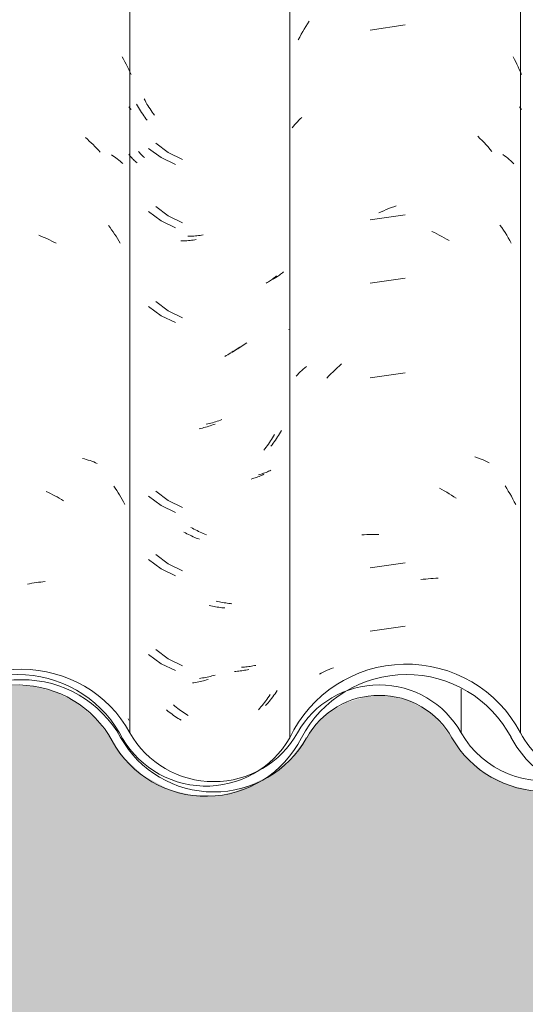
# Model space of a CAD drawing. Header units: metres. Extents: x 10.2 to 107.4, y -18.3 to 5.6.
# Tile 63 of 256: x 16.119 to 16.36, y 2.65 to 3.119. Entities that reach past the tile are written whole.
import ezdxf

# ---------------------------------------------------------------- set-up
doc = ezdxf.new("R2010")
doc.units = ezdxf.units.M
for name, color, linetype, lineweight in [('A-DETL-GENF', 7, 'Continuous', 5), ('A-GLAZ-CWMG', 7, 'Continuous', 5), ('A-WALL', 7, 'Continuous', 5)]:
    doc.layers.add(name, color=color, linetype=linetype, lineweight=lineweight)
pattern_1 = [(0, (32.697, 1.424), (0.4064, 0.10048), [0.01676, -0.28804, 0.01676, -0.28804, -1.626]), (0, (32.697, 1.424), (0.4064, 0.10048), [-0.6096, 0.01676, -0.59284, 0.01676, -0.28804, -0.7112]), (0, (32.697, 1.424), (0.4064, 0.10048), [-1.524, 0.01676, -0.18644, 0.01676, -0.49124]), (120.277, (32.85, 1.474), (-0.2911939, 0.2978186), [0.01663, -0.28565, 0.01663, -1.898]), (120.277, (32.85, 1.474), (-0.2911939, 0.2978186), [-0.3189, -0.28565, 0.01663, -0.58792, -1.008]), (120.277, (32.85, 1.474), (-0.2911939, 0.2978186), [-1.209, 0.01663, -0.28565, 0.01663, -0.68868]), (120.277, (32.85, 1.474), (-0.2911939, 0.2978186), [-1.528, -0.18489, 0.01663, -0.48717]), (239.723, (32.9, 1.675), (-0.11521126, -0.39830183), [0.01663, -0.28565, 0.01663, -1.898]), (239.723, (32.9, 1.675), (-0.11521126, -0.39830183), [-0.3189, -0.28565, 0.01663, -0.58792, -1.008]), (239.723, (32.9, 1.675), (-0.11521126, -0.39830183), [-1.209, 0.01663, -0.28565, 0.01663, -0.68868]), (239.723, (32.9, 1.675), (-0.11521126, -0.39830183), [-1.528, -0.18489, 0.01663, -0.48717])]

# ---------------------------------------------------------------- blocks, each defined once
blk = doc.blocks.new('FP_22-FACHADA 03')
at = {"layer": 'A-GLAZ-CWMG', "color": 9, "true_color": 0xc0c0c0}
for p, q in [((16.16827, 3.10142), (16.16891, 3.10024)), ((16.16891, 3.10024), (16.16954, 3.09905)), ((16.16954, 3.09905), (16.17016, 3.09785)), ((16.17016, 3.09785), (16.17075, 3.09664)), ((16.17075, 3.09664), (16.17133, 3.09542)), ((16.17133, 3.09542), (16.17189, 3.09419)), ((16.17189, 3.09419), (16.17244, 3.09294)), ((16.17138, 3.07764), (16.17192, 3.077)), ((16.17192, 3.077), (16.17244, 3.07636)), ((16.15077, 3.06293), (16.15168, 3.06212)), ((16.15168, 3.06212), (16.15257, 3.06129)), ((16.15257, 3.06129), (16.15346, 3.06045)), ((16.15346, 3.06045), (16.15433, 3.05959)), ((16.15433, 3.05959), (16.15519, 3.05871)), ((16.15519, 3.05871), (16.15604, 3.05782)), ((16.15604, 3.05782), (16.15688, 3.05692)), ((16.15688, 3.05692), (16.15771, 3.056)), ((16.16306, 3.05478), (16.16379, 3.05429)), ((16.16379, 3.05429), (16.1645, 3.05379)), ((16.1645, 3.05379), (16.1652, 3.05328)), ((16.1652, 3.05328), (16.16589, 3.05275)), ((16.16589, 3.05275), (16.16656, 3.05221)), ((16.16656, 3.05221), (16.16722, 3.05166)), ((16.16722, 3.05166), (16.16786, 3.0511)), ((16.16786, 3.0511), (16.16849, 3.05052)), ((16.12845, 3.01643), (16.1295, 3.01601)), ((16.16166, 3.02105), (16.16242, 3.02004)), ((16.16242, 3.02004), (16.16316, 3.01903)), ((16.16316, 3.01903), (16.16388, 3.018)), ((16.16388, 3.018), (16.1646, 3.01695)), ((16.1646, 3.01695), (16.1653, 3.0159)), ((16.1295, 3.01601), (16.13054, 3.01557)), ((16.13054, 3.01557), (16.13158, 3.01512)), ((16.13158, 3.01512), (16.13262, 3.01464)), ((16.13262, 3.01464), (16.13365, 3.01415)), ((16.13365, 3.01415), (16.13468, 3.01364)), ((16.13468, 3.01364), (16.13571, 3.01311)), ((16.13571, 3.01311), (16.13673, 3.01256)), ((16.1653, 3.0159), (16.16598, 3.01483)), ((16.16598, 3.01483), (16.16665, 3.01375)), ((16.16665, 3.01375), (16.1673, 3.01266)), ((16.14929, 2.91011), (16.15021, 2.90986)), ((16.15021, 2.90986), (16.15112, 2.90959)), ((16.15112, 2.90959), (16.15202, 2.90931)), ((16.15202, 2.90931), (16.15291, 2.90902)), ((16.15291, 2.90902), (16.15379, 2.90871)), ((16.15379, 2.90871), (16.15466, 2.90838)), ((16.15466, 2.90838), (16.15552, 2.90803)), ((16.15552, 2.90803), (16.15637, 2.90768)), ((16.16423, 2.89692), (16.16493, 2.89588)), ((16.16493, 2.89588), (16.16563, 2.89481)), ((16.16563, 2.89481), (16.1663, 2.89374)), ((16.13208, 2.89432), (16.13312, 2.89384)), ((16.13312, 2.89384), (16.13415, 2.89333)), ((16.13415, 2.89333), (16.13518, 2.89281)), ((16.13518, 2.89281), (16.1362, 2.89227)), ((16.1362, 2.89227), (16.13722, 2.89172)), ((16.13722, 2.89172), (16.13823, 2.89114)), ((16.13823, 2.89114), (16.13924, 2.89055)), ((16.13924, 2.89055), (16.14024, 2.88994)), ((16.1663, 2.89374), (16.16697, 2.89266)), ((16.16697, 2.89266), (16.16761, 2.89156)), ((16.16761, 2.89156), (16.16825, 2.89045)), ((16.16825, 2.89045), (16.16886, 2.88933)), ((16.16886, 2.88933), (16.16947, 2.8882)), ((16.12308, 2.85019), (16.12414, 2.8504)), ((16.12414, 2.8504), (16.12519, 2.8506)), ((16.12519, 2.8506), (16.12625, 2.85077)), ((16.12625, 2.85077), (16.1273, 2.85093)), ((16.1273, 2.85093), (16.12835, 2.85107)), ((16.12835, 2.85107), (16.1294, 2.85119)), ((16.1294, 2.85119), (16.13044, 2.85129)), ((16.13044, 2.85129), (16.13148, 2.85137))]:
    blk.add_line(p, q, dxfattribs=at)
blk = doc.blocks.new('FP_23-FACHADA 03')
at = {"layer": 'A-GLAZ-CWMG', "color": 9, "true_color": 0xc0c0c0}
for p, q in [((16.1791, 3.08055), (16.17865, 3.08136)), ((16.17955, 3.07974), (16.1791, 3.08055)), ((16.18002, 3.07894), (16.17955, 3.07974)), ((16.1805, 3.07815), (16.18002, 3.07894)), ((16.18099, 3.07737), (16.1805, 3.07815)), ((16.18149, 3.0766), (16.18099, 3.07737)), ((16.18199, 3.07584), (16.18149, 3.0766)), ((16.18251, 3.07508), (16.18199, 3.07584)), ((16.18304, 3.07434), (16.18251, 3.07508)), ((16.18358, 3.07361), (16.18304, 3.07434)), ((16.18422, 3.06025), (16.1902, 3.05576)), ((16.1764, 3.05581), (16.17604, 3.05624)), ((16.17678, 3.05538), (16.1764, 3.05581)), ((16.17717, 3.05497), (16.17678, 3.05538)), ((16.17757, 3.05456), (16.17717, 3.05497)), ((16.17799, 3.05416), (16.17757, 3.05456)), ((16.17841, 3.05376), (16.17799, 3.05416)), ((16.1902, 3.05576), (16.19691, 3.05243)), ((16.17885, 3.05338), (16.17841, 3.05376)), ((16.18422, 3.03011), (16.1902, 3.02562)), ((16.1902, 3.02562), (16.19691, 3.02228)), ((16.20608, 3.01643), (16.20534, 3.01633)), ((16.20683, 3.01655), (16.20608, 3.01643)), ((16.20021, 3.01598), (16.19949, 3.01598)), ((16.20093, 3.01599), (16.20021, 3.01598)), ((16.20166, 3.01601), (16.20093, 3.01599)), ((16.20239, 3.01605), (16.20166, 3.01601)), ((16.20312, 3.0161), (16.20239, 3.01605)), ((16.20386, 3.01616), (16.20312, 3.0161)), ((16.2046, 3.01624), (16.20386, 3.01616)), ((16.20534, 3.01633), (16.2046, 3.01624)), ((16.24371, 2.99779), (16.24323, 2.99743)), ((16.24418, 2.99816), (16.24371, 2.99779)), ((16.24463, 2.99853), (16.24418, 2.99816)), ((16.24508, 2.99892), (16.24463, 2.99853)), ((16.24069, 2.99577), (16.24016, 2.99546)), ((16.24122, 2.99608), (16.24069, 2.99577)), ((16.24174, 2.9964), (16.24122, 2.99608)), ((16.24225, 2.99674), (16.24174, 2.9964)), ((16.24275, 2.99708), (16.24225, 2.99674)), ((16.24323, 2.99743), (16.24275, 2.99708)), ((16.18422, 2.9849), (16.1902, 2.9804)), ((16.1902, 2.9804), (16.19691, 2.97707)), ((16.24766, 2.97144), (16.24759, 2.97135)), ((16.22755, 2.96511), (16.22685, 2.96462)), ((16.22111, 2.96113), (16.22038, 2.96075)), ((16.22185, 2.96152), (16.22111, 2.96113)), ((16.22257, 2.96192), (16.22185, 2.96152)), ((16.2233, 2.96234), (16.22257, 2.96192)), ((16.22402, 2.96277), (16.2233, 2.96234)), ((16.22473, 2.96321), (16.22402, 2.96277)), ((16.22544, 2.96367), (16.22473, 2.96321)), ((16.22615, 2.96414), (16.22544, 2.96367)), ((16.22685, 2.96462), (16.22615, 2.96414)), ((16.21199, 2.9273), (16.21124, 2.92709)), ((16.21274, 2.92752), (16.21199, 2.9273)), ((16.2135, 2.92776), (16.21274, 2.92752)), ((16.21425, 2.92801), (16.2135, 2.92776)), ((16.215, 2.92828), (16.21425, 2.92801)), ((16.21575, 2.92856), (16.215, 2.92828)), ((16.20899, 2.92653), (16.20824, 2.92638)), ((16.20974, 2.9267), (16.20899, 2.92653)), ((16.21049, 2.92689), (16.20974, 2.9267)), ((16.21124, 2.92709), (16.21049, 2.92689)), ((16.2437, 2.92264), (16.24322, 2.92185)), ((16.24417, 2.92344), (16.2437, 2.92264)), ((16.24068, 2.91804), (16.24015, 2.9173)), ((16.24121, 2.91878), (16.24068, 2.91804)), ((16.24173, 2.91954), (16.24121, 2.91878)), ((16.24224, 2.9203), (16.24173, 2.91954)), ((16.24274, 2.92107), (16.24224, 2.9203)), ((16.24322, 2.92185), (16.24274, 2.92107)), ((16.2396, 2.91658), (16.23904, 2.91586)), ((16.24015, 2.9173), (16.2396, 2.91658)), ((16.23797, 2.90395), (16.23739, 2.90369)), ((16.23855, 2.90421), (16.23797, 2.90395)), ((16.23911, 2.90449), (16.23855, 2.90421)), ((16.23372, 2.9024), (16.23308, 2.90222)), ((16.23435, 2.90259), (16.23372, 2.9024)), ((16.23498, 2.90279), (16.23435, 2.90259)), ((16.23559, 2.903), (16.23498, 2.90279)), ((16.2362, 2.90322), (16.23559, 2.903)), ((16.2368, 2.90345), (16.2362, 2.90322)), ((16.23739, 2.90369), (16.2368, 2.90345)), ((16.18422, 2.89447), (16.1902, 2.88998)), ((16.1902, 2.88998), (16.19691, 2.88664)), ((16.20167, 2.87681), (16.20095, 2.87722)), ((16.2024, 2.87642), (16.20167, 2.87681)), ((16.20314, 2.87604), (16.2024, 2.87642)), ((16.20387, 2.87567), (16.20314, 2.87604)), ((16.20461, 2.87532), (16.20387, 2.87567)), ((16.20535, 2.87498), (16.20461, 2.87532)), ((16.2061, 2.87465), (16.20535, 2.87498)), ((16.20684, 2.87434), (16.2061, 2.87465)), ((16.20759, 2.87404), (16.20684, 2.87434)), ((16.20834, 2.87375), (16.20759, 2.87404)), ((16.18422, 2.86432), (16.1902, 2.85983)), ((16.1902, 2.85983), (16.19691, 2.8565)), ((16.21377, 2.84195), (16.21302, 2.84213)), ((16.21453, 2.84177), (16.21377, 2.84195)), ((16.21528, 2.84161), (16.21453, 2.84177)), ((16.21602, 2.84147), (16.21528, 2.84161)), ((16.21677, 2.84134), (16.21602, 2.84147)), ((16.21752, 2.84122), (16.21677, 2.84134)), ((16.21826, 2.84111), (16.21752, 2.84122)), ((16.219, 2.84102), (16.21826, 2.84111)), ((16.21974, 2.84094), (16.219, 2.84102)), ((16.22048, 2.84087), (16.21974, 2.84094)), ((16.18422, 2.81911), (16.1902, 2.81462)), ((16.1902, 2.81462), (16.19691, 2.81128)), ((16.22571, 2.81065), (16.225, 2.81062)), ((16.22641, 2.8107), (16.22571, 2.81065)), ((16.22711, 2.81075), (16.22641, 2.8107)), ((16.22781, 2.81082), (16.22711, 2.81075)), ((16.2285, 2.8109), (16.22781, 2.81082)), ((16.22918, 2.811), (16.2285, 2.8109)), ((16.22986, 2.8111), (16.22918, 2.811)), ((16.23053, 2.81122), (16.22986, 2.8111)), ((16.2312, 2.81135), (16.23053, 2.81122)), ((16.23186, 2.81149), (16.2312, 2.81135)), ((16.20574, 2.80538), (16.20499, 2.80528)), ((16.20648, 2.80549), (16.20574, 2.80538)), ((16.20723, 2.80562), (16.20648, 2.80549)), ((16.20798, 2.80576), (16.20723, 2.80562)), ((16.20872, 2.80591), (16.20798, 2.80576)), ((16.20947, 2.80607), (16.20872, 2.80591)), ((16.21023, 2.80625), (16.20947, 2.80607)), ((16.21098, 2.80644), (16.21023, 2.80625)), ((16.21173, 2.80665), (16.21098, 2.80644)), ((16.21248, 2.80687), (16.21173, 2.80665)), ((16.23995, 2.79648), (16.2394, 2.79575)), ((16.2405, 2.79721), (16.23995, 2.79648)), ((16.24103, 2.79795), (16.2405, 2.79721)), ((16.24155, 2.7987), (16.24103, 2.79795)), ((16.24206, 2.79946), (16.24155, 2.7987)), ((16.19333, 2.79206), (16.19266, 2.79262)), ((16.194, 2.79151), (16.19333, 2.79206)), ((16.19468, 2.79098), (16.194, 2.79151)), ((16.23711, 2.79297), (16.23651, 2.7923)), ((16.23769, 2.79365), (16.23711, 2.79297)), ((16.23827, 2.79434), (16.23769, 2.79365)), ((16.23884, 2.79504), (16.23827, 2.79434)), ((16.2394, 2.79575), (16.23884, 2.79504)), ((16.19536, 2.79046), (16.19468, 2.79098)), ((16.19606, 2.78995), (16.19536, 2.79046)), ((16.19675, 2.78945), (16.19606, 2.78995)), ((16.19745, 2.78897), (16.19675, 2.78945)), ((16.19816, 2.7885), (16.19745, 2.78897)), ((16.19887, 2.78804), (16.19816, 2.7885)), ((16.19959, 2.7876), (16.19887, 2.78804))]:
    blk.add_line(p, q, dxfattribs=at)
blk = doc.blocks.new('Rectangular Mullion - Telha Fibrocimento - Ondulada-1908998-FACHADA 03')
at = {"layer": 'A-GLAZ-CWMG', "true_color": 0xc0c0c0}
h = blk.add_hatch(dxfattribs=at)
h.set_pattern_fill('FP_2', color=9, style=0, pattern_type=2)
h.set_pattern_definition(pattern_1)
h.paths.add_polyline_path([(15.64976, 2.7494), (15.66207, 2.74958), (15.67397, 2.75269), (15.68477, 2.75853), (15.69508, 2.76865), (15.70825, 2.78808), (15.71839, 2.79709), (15.73041, 2.80342), (15.74362, 2.8067), (15.75741, 2.8067), (15.77153, 2.80298), (15.78253, 2.79727), (15.79272, 2.78833), (15.80729, 2.76733), (15.81821, 2.75838), (15.82883, 2.75331), (15.83938, 2.75085), (15.85094, 2.75081), (15.86272, 2.75364), (15.87427, 2.75986), (15.8832, 2.76797), (15.89693, 2.78734), (15.90836, 2.79661), (15.91986, 2.80202), (15.93145, 2.80461), (15.94516, 2.80421), (15.95806, 2.80055), (15.96742, 2.79576), (15.97714, 2.78739), (15.99218, 2.7667), (16.00147, 2.75901), (16.01292, 2.7536), (16.02344, 2.75119), (16.0349, 2.75118), (16.04714, 2.75427), (16.05826, 2.76031), (16.06107, 2.76336), (16.05396, 2.7586), (16.04305, 2.75427), (16.04234, 2.75676), (16.03819, 2.75365), (16.02991, 2.75262), (16.0156, 2.75476), (16.01201, 2.75617), (16.01292, 2.75866), (16.01221, 2.75902), (16.00637, 2.76203), (16.00448, 2.75922), (15.99272, 2.7684), (15.98528, 2.77738), (15.98893, 2.77941), (15.98078, 2.79078), (15.96944, 2.80026), (15.95598, 2.80668), (15.94346, 2.80955), (15.92978, 2.8095), (15.9161, 2.80614), (15.90361, 2.79967), (15.8926, 2.78985), (15.87871, 2.77022), (15.87051, 2.76315), (15.86048, 2.75814), (15.85026, 2.75571), (15.83938, 2.75576), (15.82705, 2.7593), (15.81921, 2.7634), (15.81082, 2.77093), (15.79635, 2.79173), (15.78499, 2.8016), (15.77047, 2.80866), (15.75679, 2.81176), (15.74168, 2.81143), (15.72711, 2.80743), (15.71397, 2.80003), (15.70207, 2.78808), (15.69383, 2.77531), (15.68851, 2.7682), (15.68002, 2.76122), (15.67009, 2.75644), (15.65929, 2.75416), (15.64825, 2.75449), (15.63717, 2.75766), (15.62799, 2.76277), (15.61994, 2.77025), (15.61393, 2.77941), (15.60349, 2.79202), (15.5934, 2.79966), (15.57988, 2.80519), (15.56538, 2.80707), (15.55088, 2.80519), (15.53737, 2.79966), (15.52576, 2.79087), (15.50932, 2.77031), (15.49973, 2.76336), (15.4887, 2.75901), (15.47691, 2.75752), (15.46396, 2.75946), (15.45409, 2.76336), (15.4445, 2.77031), (15.42845, 2.78966), (15.41546, 2.79827), (15.40506, 2.80228), (15.39173, 2.80384), (15.37842, 2.80202), (15.36601, 2.79695), (15.3553, 2.78894), (15.3396, 2.76944), (15.33016, 2.76249), (15.31924, 2.75814), (15.30757, 2.75665), (15.30757, 2.75171), (15.32078, 2.75343), (15.3331, 2.75847), (15.34368, 2.76648), (15.35948, 2.7861), (15.36922, 2.79309), (15.38041, 2.79745), (15.39235, 2.79892), (15.40506, 2.7971), (15.41546, 2.79299), (15.42517, 2.78596), (15.44113, 2.7667), (15.45178, 2.75901), (15.46512, 2.75408), (15.47701, 2.75261), (15.49005, 2.75427), (15.50226, 2.75912), (15.51284, 2.76684), (15.52835, 2.78645), (15.53761, 2.79404), (15.55012, 2.79966), (15.56015, 2.80188), (15.57218, 2.8017), (15.58383, 2.79874), (15.59446, 2.79318), (15.60349, 2.78531), (15.6175, 2.76563), (15.628, 2.75706), (15.63777, 2.75214), (15.64896, 2.74958)])
h.paths.add_polyline_path([(16.11838, 2.80707), (16.11557, 2.80429), (16.12188, 2.80431), (16.12077, 2.80519)])
h.paths.add_polyline_path([(16.2139, 2.75151), (16.21164, 2.75416), (16.21229, 2.75416), (16.22437, 2.75706), (16.22772, 2.75892), (16.21724, 2.75642), (16.20576, 2.75659), (16.19413, 2.75986), (16.18638, 2.76379), (16.17821, 2.77075), (16.16383, 2.79064), (16.15328, 2.79967), (16.13908, 2.8064), (16.12669, 2.80921), (16.11338, 2.80919), (16.09839, 2.80519), (16.08744, 2.79958), (16.07692, 2.79053), (16.06779, 2.77693), (16.06983, 2.77875), (16.07325, 2.77693), (16.07473, 2.7824), (16.06983, 2.77941), (16.07895, 2.79053), (16.08081, 2.78737), (16.09024, 2.79549), (16.0884, 2.79817), (16.09037, 2.79958), (16.09061, 2.79568), (16.10156, 2.80129), (16.1006, 2.80384), (16.10496, 2.80533), (16.11959, 2.80691), (16.1269, 2.80596), (16.12709, 2.80421), (16.14088, 2.80045), (16.15042, 2.79561), (16.15762, 2.78947), (16.15819, 2.79064), (16.16689, 2.77936), (16.16632, 2.77874), (16.16749, 2.77712), (16.16843, 2.77712), (16.17445, 2.7675), (16.18516, 2.75891), (16.19598, 2.75388), (16.20646, 2.75152), (16.21229, 2.75151)])
h.paths.add_polyline_path([(16.36362, 2.75178), (16.37569, 2.75182), (16.38183, 2.75331), (16.38005, 2.75375), (16.3743, 2.75676), (16.36285, 2.75706), (16.35418, 2.75901), (16.34443, 2.7638), (16.33609, 2.77073), (16.32351, 2.78786), (16.31555, 2.79465), (16.30619, 2.7994), (16.29539, 2.80184), (16.28341, 2.80135), (16.27523, 2.79911), (16.27139, 2.79709), (16.2611, 2.78786), (16.25361, 2.77693), (16.24997, 2.77693), (16.24548, 2.77075), (16.24225, 2.768), (16.24662, 2.76659), (16.23731, 2.76379), (16.23963, 2.76023), (16.23862, 2.75892), (16.24189, 2.76122), (16.24973, 2.7682), (16.26154, 2.78446), (16.26861, 2.79052), (16.27693, 2.79475), (16.28669, 2.79693), (16.29597, 2.79679), (16.30619, 2.79388), (16.3128, 2.79052), (16.31988, 2.78446), (16.33236, 2.76744), (16.34143, 2.75983), (16.35418, 2.75401)])
h.paths.add_polyline_path([(16.38005, 2.75375), (16.38602, 2.75473), (16.38083, 2.75576)])
h.paths.add_polyline_path([(16.38709, 2.75451), (16.3977, 2.75983), (16.40678, 2.76744), (16.41357, 2.77718), (16.41014, 2.78059), (16.40326, 2.77111), (16.39584, 2.76456), (16.38623, 2.75948), (16.38187, 2.75836), (16.38672, 2.75665), (16.38687, 2.75576)])
h.paths.add_polyline_path([(16.03441, 2.75501), (16.03799, 2.75698), (16.03427, 2.75609)])
h.paths.add_polyline_path([(16.06584, 2.76684), (16.06584, 2.76765), (16.06462, 2.76804)])
h.paths.add_polyline_path([(16.17445, 2.7675), (16.17445, 2.76885), (16.17521, 2.76815)])
at = {"layer": 'A-GLAZ-CWMG'}
for p, q in [((16.17193, 2.77941), (16.17193, 4.13466)), ((16.32964, 2.77941), (16.32964, 2.80033))]:
    blk.add_line(p, q, dxfattribs=at)
for centre, major_axis, start_param, end_param in [((16.12042, 2.75157), (0.05869, 0), 0.500225, 2.643944), ((16.12042, 2.75157), (0.05369, 0), 0.502013, 2.643685), ((16.29071, 2.75818), (0.04446, 0), 0.503915, 2.637678), ((16.29071, 2.75818), (0.03946, 0), 0.501216, 2.640377), ((16.21185, 2.8012), (0.0456, 0), 3.645908, 5.77887), ((16.36957, 2.80174), (0.04586, 0), 3.656214, 4.984891), ((16.21185, 2.8012), (0.0506, 0), 3.643606, 5.776805), ((16.36957, 2.80174), (0.05086, 0), 3.657256, 5.767522)]:
    blk.add_ellipse(centre, major_axis=major_axis, ratio=0.988936, start_param=start_param, end_param=end_param, dxfattribs=at)
for name in ['FP_22-FACHADA 03', 'FP_23-FACHADA 03']:
    blk.add_blockref(name, (0, 0), dxfattribs=at)
blk = doc.blocks.new('FP_30-FACHADA 03')
at = {"layer": 'A-GLAZ-CWMG', "color": 9, "true_color": 0xc0c0c0}
for p, q in [((16.17555, 3.07803), (16.1751, 3.07884)), ((16.17602, 3.07723), (16.17555, 3.07803)), ((16.17649, 3.07644), (16.17602, 3.07723)), ((16.17698, 3.07566), (16.17649, 3.07644)), ((16.17748, 3.07489), (16.17698, 3.07566)), ((16.17798, 3.07412), (16.17748, 3.07489)), ((16.1785, 3.07337), (16.17798, 3.07412)), ((16.17903, 3.07262), (16.1785, 3.07337)), ((16.17956, 3.07188), (16.17903, 3.07262)), ((16.18011, 3.07116), (16.17956, 3.07188)), ((16.17167, 3.05457), (16.17133, 3.05502)), ((16.17203, 3.05413), (16.17167, 3.05457)), ((16.1724, 3.0537), (16.17203, 3.05413)), ((16.18076, 3.05781), (16.1868, 3.0534)), ((16.17278, 3.05327), (16.1724, 3.0537)), ((16.17317, 3.05285), (16.17278, 3.05327)), ((16.17357, 3.05244), (16.17317, 3.05285)), ((16.17398, 3.05203), (16.17357, 3.05244)), ((16.17441, 3.05163), (16.17398, 3.05203)), ((16.17485, 3.05124), (16.17441, 3.05163)), ((16.1753, 3.05086), (16.17485, 3.05124)), ((16.1868, 3.0534), (16.19356, 3.05014)), ((16.18076, 3.02767), (16.1868, 3.02325)), ((16.1868, 3.02325), (16.19356, 3.02)), ((16.19688, 3.01373), (16.19615, 3.01372)), ((16.1976, 3.01375), (16.19688, 3.01373)), ((16.19833, 3.01378), (16.1976, 3.01375)), ((16.19906, 3.01382), (16.19833, 3.01378)), ((16.1998, 3.01388), (16.19906, 3.01382)), ((16.20054, 3.01395), (16.1998, 3.01388)), ((16.20128, 3.01404), (16.20054, 3.01395)), ((16.20202, 3.01413), (16.20128, 3.01404)), ((16.20277, 3.01424), (16.20202, 3.01413)), ((16.20351, 3.01437), (16.20277, 3.01424)), ((16.23733, 2.99385), (16.2368, 2.99354)), ((16.23786, 2.99417), (16.23733, 2.99385)), ((16.23837, 2.99449), (16.23786, 2.99417)), ((16.23888, 2.99483), (16.23837, 2.99449)), ((16.23938, 2.99517), (16.23888, 2.99483)), ((16.23986, 2.99553), (16.23938, 2.99517)), ((16.24034, 2.99589), (16.23986, 2.99553)), ((16.2408, 2.99626), (16.24034, 2.99589)), ((16.24125, 2.99664), (16.2408, 2.99626)), ((16.2417, 2.99702), (16.24125, 2.99664)), ((16.18076, 2.98245), (16.1868, 2.97804)), ((16.1868, 2.97804), (16.19356, 2.97478)), ((16.21998, 2.96031), (16.21926, 2.95988)), ((16.2207, 2.96074), (16.21998, 2.96031)), ((16.22142, 2.96119), (16.2207, 2.96074)), ((16.22213, 2.96165), (16.22142, 2.96119)), ((16.22283, 2.96213), (16.22213, 2.96165)), ((16.22353, 2.96261), (16.22283, 2.96213)), ((16.22423, 2.96311), (16.22353, 2.96261)), ((16.2178, 2.95908), (16.21707, 2.9587)), ((16.21853, 2.95947), (16.2178, 2.95908)), ((16.21926, 2.95988), (16.21853, 2.95947)), ((16.20568, 2.92438), (16.20493, 2.92421)), ((16.20643, 2.92455), (16.20568, 2.92438)), ((16.20718, 2.92475), (16.20643, 2.92455)), ((16.20793, 2.92495), (16.20718, 2.92475)), ((16.20868, 2.92517), (16.20793, 2.92495)), ((16.20944, 2.9254), (16.20868, 2.92517)), ((16.21019, 2.92565), (16.20944, 2.9254)), ((16.21094, 2.9259), (16.21019, 2.92565)), ((16.21169, 2.92618), (16.21094, 2.9259)), ((16.21244, 2.92646), (16.21169, 2.92618)), ((16.23887, 2.91839), (16.23836, 2.91762)), ((16.23937, 2.91916), (16.23887, 2.91839)), ((16.23985, 2.91995), (16.23937, 2.91916)), ((16.24033, 2.92074), (16.23985, 2.91995)), ((16.24079, 2.92154), (16.24033, 2.92074)), ((16.23624, 2.91465), (16.23568, 2.91394)), ((16.23678, 2.91538), (16.23624, 2.91465)), ((16.23732, 2.91612), (16.23678, 2.91538)), ((16.23785, 2.91687), (16.23732, 2.91612)), ((16.23836, 2.91762), (16.23785, 2.91687)), ((16.23038, 2.90044), (16.22974, 2.90026)), ((16.23101, 2.90063), (16.23038, 2.90044)), ((16.23163, 2.90084), (16.23101, 2.90063)), ((16.23225, 2.90105), (16.23163, 2.90084)), ((16.23285, 2.90128), (16.23225, 2.90105)), ((16.23345, 2.90151), (16.23285, 2.90128)), ((16.23404, 2.90176), (16.23345, 2.90151)), ((16.23462, 2.90202), (16.23404, 2.90176)), ((16.23519, 2.90228), (16.23462, 2.90202)), ((16.23576, 2.90256), (16.23519, 2.90228)), ((16.18076, 2.89202), (16.1868, 2.88761)), ((16.1868, 2.88761), (16.19356, 2.88436)), ((16.19834, 2.87458), (16.19762, 2.87498)), ((16.19908, 2.8742), (16.19834, 2.87458)), ((16.19981, 2.87382), (16.19908, 2.8742)), ((16.20055, 2.87346), (16.19981, 2.87382)), ((16.20129, 2.87312), (16.20055, 2.87346)), ((16.20203, 2.87279), (16.20129, 2.87312)), ((16.20278, 2.87247), (16.20203, 2.87279)), ((16.20353, 2.87216), (16.20278, 2.87247)), ((16.20428, 2.87187), (16.20353, 2.87216)), ((16.20502, 2.87159), (16.20428, 2.87187)), ((16.18076, 2.86188), (16.1868, 2.85747)), ((16.1868, 2.85747), (16.19356, 2.85421)), ((16.21047, 2.83984), (16.20972, 2.84002)), ((16.21122, 2.83967), (16.21047, 2.83984)), ((16.21197, 2.83952), (16.21122, 2.83967)), ((16.21272, 2.83938), (16.21197, 2.83952)), ((16.21346, 2.83925), (16.21272, 2.83938)), ((16.21421, 2.83914), (16.21346, 2.83925)), ((16.21495, 2.83904), (16.21421, 2.83914)), ((16.21569, 2.83895), (16.21495, 2.83904)), ((16.21643, 2.83888), (16.21569, 2.83895)), ((16.21717, 2.83882), (16.21643, 2.83888)), ((16.18076, 2.81667), (16.1868, 2.81225)), ((16.1868, 2.81225), (16.19356, 2.809)), ((16.22239, 2.80864), (16.22168, 2.80861)), ((16.22309, 2.80869), (16.22239, 2.80864)), ((16.22379, 2.80875), (16.22309, 2.80869)), ((16.22448, 2.80882), (16.22379, 2.80875)), ((16.22517, 2.80891), (16.22448, 2.80882)), ((16.22585, 2.80901), (16.22517, 2.80891)), ((16.22653, 2.80912), (16.22585, 2.80901)), ((16.2272, 2.80924), (16.22653, 2.80912)), ((16.22786, 2.80938), (16.2272, 2.80924)), ((16.22852, 2.80952), (16.22786, 2.80938)), ((16.20242, 2.80319), (16.20168, 2.80309)), ((16.20317, 2.80331), (16.20242, 2.80319)), ((16.20391, 2.80344), (16.20317, 2.80331)), ((16.20466, 2.80359), (16.20391, 2.80344)), ((16.20541, 2.80375), (16.20466, 2.80359)), ((16.20616, 2.80392), (16.20541, 2.80375)), ((16.20692, 2.80411), (16.20616, 2.80392)), ((16.20767, 2.80431), (16.20692, 2.80411)), ((16.20842, 2.80452), (16.20767, 2.80431)), ((16.20917, 2.80475), (16.20842, 2.80452)), ((16.23766, 2.79603), (16.23713, 2.79529)), ((16.23818, 2.79679), (16.23766, 2.79603)), ((16.23869, 2.79755), (16.23818, 2.79679)), ((16.23434, 2.79172), (16.23376, 2.79103)), ((16.23492, 2.79241), (16.23434, 2.79172)), ((16.23549, 2.79312), (16.23492, 2.79241)), ((16.23605, 2.79383), (16.23549, 2.79312)), ((16.23659, 2.79455), (16.23605, 2.79383)), ((16.23713, 2.79529), (16.23659, 2.79455)), ((16.18996, 2.78973), (16.18928, 2.79028)), ((16.19063, 2.78919), (16.18996, 2.78973)), ((16.19132, 2.78867), (16.19063, 2.78919)), ((16.19201, 2.78816), (16.19132, 2.78867)), ((16.1927, 2.78766), (16.19201, 2.78816)), ((16.1934, 2.78717), (16.1927, 2.78766)), ((16.19411, 2.78669), (16.1934, 2.78717)), ((16.19482, 2.78623), (16.19411, 2.78669)), ((16.23376, 2.79103), (16.23316, 2.79036)), ((16.17137, 2.7854), (16.17115, 2.786)), ((16.19553, 2.78578), (16.19482, 2.78623)), ((16.19625, 2.78534), (16.19553, 2.78578))]:
    blk.add_line(p, q, dxfattribs=at)
blk = doc.blocks.new('FP_31-FACHADA 03')
at = {"layer": 'A-GLAZ-CWMG', "color": 9, "true_color": 0xc0c0c0}
for p, q in [((16.25494, 3.11467), (16.2557, 3.11591)), ((16.2557, 3.11591), (16.25647, 3.11714)), ((16.25647, 3.11714), (16.25726, 3.11835)), ((16.30309, 3.1166), (16.28639, 3.11418)), ((16.25212, 3.10956), (16.25279, 3.11086)), ((16.25279, 3.11086), (16.25349, 3.11215)), ((16.25349, 3.11215), (16.25421, 3.11342)), ((16.25421, 3.11342), (16.25494, 3.11467)), ((16.35451, 3.10138), (16.35512, 3.10021)), ((16.35512, 3.10021), (16.35571, 3.09903)), ((16.35571, 3.09903), (16.35629, 3.09784)), ((16.35629, 3.09784), (16.35685, 3.09663)), ((16.35685, 3.09663), (16.35739, 3.09542)), ((16.35739, 3.09542), (16.35792, 3.0942)), ((16.35792, 3.0942), (16.35843, 3.09297)), ((16.35749, 3.07752), (16.35797, 3.07692)), ((16.35797, 3.07692), (16.35843, 3.07631)), ((16.24921, 3.06763), (16.24979, 3.06837)), ((16.24979, 3.06837), (16.2504, 3.0691)), ((16.2504, 3.0691), (16.25102, 3.06981)), ((16.25102, 3.06981), (16.25167, 3.07052)), ((16.25167, 3.07052), (16.25233, 3.07121)), ((16.25233, 3.07121), (16.25302, 3.07189)), ((16.25302, 3.07189), (16.25372, 3.07255)), ((16.33763, 3.06355), (16.33863, 3.06257)), ((16.33863, 3.06257), (16.33962, 3.06157)), ((16.33962, 3.06157), (16.3406, 3.06056)), ((16.3406, 3.06056), (16.34156, 3.05953)), ((16.34156, 3.05953), (16.3425, 3.05847)), ((16.3425, 3.05847), (16.34343, 3.0574)), ((16.34343, 3.0574), (16.34435, 3.05632)), ((16.34951, 3.05491), (16.35031, 3.05432)), ((16.35031, 3.05432), (16.35109, 3.05372)), ((16.35109, 3.05372), (16.35185, 3.0531)), ((16.35185, 3.0531), (16.3526, 3.05247)), ((16.3526, 3.05247), (16.35332, 3.05182)), ((16.35332, 3.05182), (16.35403, 3.05116)), ((16.35403, 3.05116), (16.35472, 3.05048)), ((16.30309, 3.02617), (16.28639, 3.02376)), ((16.29043, 3.02704), (16.29162, 3.02759)), ((16.29162, 3.02759), (16.29281, 3.02812)), ((16.29281, 3.02812), (16.294, 3.02862)), ((16.294, 3.02862), (16.29519, 3.02911)), ((16.29519, 3.02911), (16.29639, 3.02956)), ((16.29639, 3.02956), (16.29759, 3.03)), ((16.29759, 3.03), (16.2988, 3.03041)), ((16.34816, 3.02122), (16.34899, 3.02004)), ((16.31576, 3.01823), (16.31694, 3.01768)), ((16.31694, 3.01768), (16.31812, 3.0171)), ((16.31812, 3.0171), (16.31929, 3.0165)), ((16.31929, 3.0165), (16.32046, 3.01588)), ((16.34899, 3.02004), (16.3498, 3.01885)), ((16.3498, 3.01885), (16.3506, 3.01764)), ((16.3506, 3.01764), (16.35137, 3.01641)), ((16.35137, 3.01641), (16.35213, 3.01517)), ((16.32046, 3.01588), (16.32162, 3.01523)), ((16.32162, 3.01523), (16.32277, 3.01456)), ((16.32277, 3.01456), (16.32392, 3.01387)), ((16.35213, 3.01517), (16.35287, 3.01392)), ((16.35287, 3.01392), (16.35358, 3.01265)), ((16.30309, 2.99603), (16.28639, 2.99361)), ((16.25236, 2.95067), (16.25305, 2.95135)), ((16.25305, 2.95135), (16.25375, 2.95201)), ((16.25375, 2.95201), (16.25447, 2.95266)), ((16.25447, 2.95266), (16.25522, 2.9533)), ((16.25522, 2.9533), (16.25598, 2.95392)), ((16.26768, 2.95039), (16.26867, 2.95138)), ((16.26867, 2.95138), (16.26967, 2.95236)), ((16.26967, 2.95236), (16.27069, 2.95331)), ((16.27069, 2.95331), (16.27172, 2.95425)), ((16.27172, 2.95425), (16.27276, 2.95516)), ((16.30309, 2.95081), (16.28639, 2.9484)), ((16.25105, 2.94927), (16.2517, 2.94998)), ((16.2517, 2.94998), (16.25236, 2.95067)), ((16.26574, 2.94835), (16.2667, 2.94938)), ((16.2667, 2.94938), (16.26768, 2.95039)), ((16.33619, 2.91079), (16.33721, 2.91045)), ((16.33721, 2.91045), (16.33822, 2.9101)), ((16.33822, 2.9101), (16.33921, 2.90973)), ((16.33921, 2.90973), (16.34019, 2.90934)), ((16.34019, 2.90934), (16.34116, 2.90893)), ((16.34116, 2.90893), (16.34211, 2.9085)), ((16.34211, 2.9085), (16.34305, 2.90805)), ((16.31935, 2.8959), (16.32051, 2.89528)), ((16.32051, 2.89528), (16.32167, 2.89463)), ((16.32167, 2.89463), (16.32282, 2.89396)), ((16.35063, 2.89701), (16.35141, 2.89579)), ((16.35141, 2.89579), (16.35216, 2.89455)), ((16.35216, 2.89455), (16.3529, 2.89329)), ((16.32282, 2.89396), (16.32397, 2.89327)), ((16.32397, 2.89327), (16.32511, 2.89256)), ((16.32511, 2.89256), (16.32624, 2.89182)), ((16.32624, 2.89182), (16.32736, 2.89107)), ((16.3529, 2.89329), (16.35362, 2.89202)), ((16.35362, 2.89202), (16.35432, 2.89074)), ((16.35432, 2.89074), (16.355, 2.88944)), ((16.355, 2.88944), (16.35566, 2.88813)), ((16.28242, 2.87363), (16.28356, 2.87372)), ((16.28356, 2.87372), (16.28471, 2.87379)), ((16.28471, 2.87379), (16.28586, 2.87384)), ((16.28586, 2.87384), (16.28702, 2.87386)), ((16.28702, 2.87386), (16.28819, 2.87386)), ((16.28819, 2.87386), (16.28936, 2.87384)), ((16.28936, 2.87384), (16.29054, 2.8738)), ((16.30309, 2.86039), (16.28639, 2.85797)), ((16.31044, 2.85233), (16.31164, 2.85249)), ((16.31164, 2.85249), (16.31283, 2.85263)), ((16.31283, 2.85263), (16.31403, 2.85275)), ((16.31403, 2.85275), (16.31522, 2.85285)), ((16.31522, 2.85285), (16.3164, 2.85292)), ((16.3164, 2.85292), (16.31758, 2.85297)), ((16.31758, 2.85297), (16.31876, 2.85299)), ((16.30309, 2.83024), (16.28639, 2.82783)), ((16.26684, 2.80957), (16.26782, 2.80997)), ((16.26782, 2.80997), (16.26881, 2.81034)), ((16.26216, 2.80732), (16.26307, 2.80781)), ((16.26307, 2.80781), (16.26399, 2.80828)), ((16.26399, 2.80828), (16.26492, 2.80873)), ((16.26492, 2.80873), (16.26587, 2.80916)), ((16.26587, 2.80916), (16.26684, 2.80957))]:
    blk.add_line(p, q, dxfattribs=at)
blk = doc.blocks.new('Rectangular Mullion - Telha Fibrocimento - Ondulada-V25-FACHADA 03')
at = {"layer": 'A-GLAZ-CWMG', "true_color": 0xc0c0c0}
h = blk.add_hatch(dxfattribs=at)
h.set_pattern_fill('FP_2', color=9, style=0, pattern_type=2)
h.set_pattern_definition(pattern_1)
h.paths.add_polyline_path([(16.38005, 2.75375), (16.38083, 2.75576), (16.38602, 2.75473), (16.38183, 2.75404)])
h.paths.add_polyline_path([(16.17445, 2.7675), (16.17521, 2.76815), (16.17409, 2.76918), (16.17431, 2.76817)])
h.paths.add_polyline_path([(16.06584, 2.76684), (16.06584, 2.76765), (16.06604, 2.76747)])
h.paths.add_polyline_path([(16.20276, 2.7494), (16.21507, 2.74958), (16.22697, 2.75269), (16.23897, 2.75963), (16.23963, 2.76023), (16.23777, 2.76393), (16.24683, 2.76678), (16.24249, 2.7682), (16.24683, 2.7726), (16.25, 2.77696), (16.25365, 2.77698), (16.26304, 2.78967), (16.27139, 2.79709), (16.28547, 2.80393), (16.29662, 2.8067), (16.31041, 2.8067), (16.32453, 2.80298), (16.33625, 2.79664), (16.34572, 2.78833), (16.36029, 2.76733), (16.37001, 2.75901), (16.38186, 2.75331), (16.39238, 2.75085), (16.40394, 2.75081), (16.41572, 2.75364), (16.42647, 2.75917), (16.4362, 2.76797), (16.44993, 2.78734), (16.46136, 2.79661), (16.47286, 2.80202), (16.48445, 2.80461), (16.49816, 2.80421), (16.51106, 2.80055), (16.52042, 2.79576), (16.53014, 2.78739), (16.54518, 2.7667), (16.55447, 2.75901), (16.56592, 2.7536), (16.57644, 2.75119), (16.5879, 2.75118), (16.60014, 2.75427), (16.61126, 2.76031), (16.61407, 2.76336), (16.60696, 2.7586), (16.59605, 2.75427), (16.59534, 2.75676), (16.59119, 2.75365), (16.58291, 2.75262), (16.5686, 2.75476), (16.56501, 2.75617), (16.56592, 2.75866), (16.56521, 2.75902), (16.55937, 2.76203), (16.55748, 2.75922), (16.54572, 2.7684), (16.53828, 2.77738), (16.54193, 2.77941), (16.53378, 2.79078), (16.52313, 2.79992), (16.50876, 2.80673), (16.49646, 2.80955), (16.48278, 2.8095), (16.4691, 2.80614), (16.45661, 2.79967), (16.44531, 2.78943), (16.43171, 2.77022), (16.42351, 2.76315), (16.41357, 2.75816), (16.40326, 2.75571), (16.38958, 2.75576), (16.38703, 2.75489), (16.38623, 2.75728), (16.38005, 2.7593), (16.37221, 2.7634), (16.36408, 2.77055), (16.34935, 2.79173), (16.33609, 2.80257), (16.32347, 2.80866), (16.30979, 2.81176), (16.29468, 2.81143), (16.28011, 2.80743), (16.26587, 2.79899), (16.25496, 2.78791), (16.24548, 2.77351), (16.24151, 2.7682), (16.23302, 2.76122), (16.22298, 2.75642), (16.21253, 2.75377), (16.2139, 2.75151), (16.20576, 2.75152), (16.19382, 2.75449), (16.1835, 2.75975), (16.17445, 2.7675), (16.17189, 2.77185), (16.16819, 2.77748), (16.16749, 2.77712), (16.16632, 2.77874), (16.16693, 2.77941), (16.15795, 2.79064), (16.15762, 2.78947), (16.15042, 2.79561), (16.13908, 2.80136), (16.12669, 2.80431), (16.12669, 2.80599), (16.11838, 2.80707), (16.10388, 2.80519), (16.1006, 2.80384), (16.10156, 2.80129), (16.09054, 2.79564), (16.09024, 2.79956), (16.0884, 2.79817), (16.09024, 2.79549), (16.08081, 2.78737), (16.07849, 2.79053), (16.06983, 2.77941), (16.07473, 2.7824), (16.07325, 2.77693), (16.06946, 2.77895), (16.06232, 2.77031), (16.05273, 2.76336), (16.0417, 2.75901), (16.02991, 2.75752), (16.01694, 2.75948), (16.00676, 2.7636), (15.99722, 2.77065), (15.98239, 2.78852), (15.98893, 2.77941), (15.98561, 2.77699), (15.99516, 2.76595), (16.00474, 2.75902), (16.00637, 2.76203), (16.01223, 2.75901), (16.01292, 2.75866), (16.01217, 2.7561), (16.0187, 2.75401), (16.03001, 2.75261), (16.03819, 2.75365), (16.04234, 2.75676), (16.04305, 2.75427), (16.05526, 2.75912), (16.06584, 2.76684), (16.08228, 2.78721), (16.09061, 2.79404), (16.10312, 2.79966), (16.11394, 2.80187), (16.12518, 2.8017), (16.13683, 2.79874), (16.14746, 2.79318), (16.15649, 2.78531), (16.17193, 2.76441), (16.181, 2.75706), (16.19305, 2.75162), (16.20125, 2.74974)])
h.paths.add_polyline_path([(16.67138, 2.80707), (16.66857, 2.80429), (16.67488, 2.80431), (16.67377, 2.80519)])
h.paths.add_polyline_path([(16.7669, 2.75151), (16.76464, 2.75416), (16.76574, 2.75425), (16.77737, 2.75706), (16.78072, 2.75892), (16.77024, 2.75642), (16.75876, 2.75659), (16.74713, 2.75986), (16.73938, 2.76379), (16.73083, 2.77128), (16.71656, 2.79087), (16.70628, 2.79967), (16.69208, 2.8064), (16.67969, 2.80921), (16.66638, 2.80919), (16.65139, 2.80519), (16.64044, 2.79958), (16.62992, 2.79053), (16.62079, 2.77693), (16.62283, 2.77875), (16.62625, 2.77693), (16.62773, 2.7824), (16.62283, 2.77941), (16.63195, 2.79053), (16.63381, 2.78737), (16.64324, 2.79549), (16.6414, 2.79817), (16.64337, 2.79958), (16.64361, 2.79568), (16.65456, 2.80129), (16.6536, 2.80384), (16.65796, 2.80533), (16.67259, 2.80691), (16.6799, 2.80596), (16.68009, 2.80421), (16.69388, 2.80045), (16.70342, 2.79561), (16.71062, 2.78947), (16.71119, 2.79064), (16.71989, 2.77936), (16.71932, 2.77874), (16.72049, 2.77712), (16.72143, 2.77712), (16.72745, 2.7675), (16.73816, 2.75891), (16.74898, 2.75388), (16.75946, 2.75152), (16.76529, 2.75151)])
h.paths.add_polyline_path([(15.86057, 2.75171), (15.87427, 2.75363), (15.8861, 2.75847), (15.89668, 2.76648), (15.91248, 2.7861), (15.92222, 2.79309), (15.93341, 2.79745), (15.94535, 2.79892), (15.95806, 2.7971), (15.97013, 2.79178), (15.97714, 2.78739), (15.9665, 2.79623), (15.95427, 2.80202), (15.94473, 2.80384), (15.93142, 2.80202), (15.91737, 2.79572), (15.9083, 2.78894), (15.8926, 2.76944), (15.88258, 2.76226), (15.86674, 2.75571), (15.86057, 2.75312)])
h.paths.add_polyline_path([(16.92852, 2.75178), (16.93483, 2.75331), (16.93305, 2.75375), (16.9273, 2.75676), (16.91585, 2.75706), (16.90504, 2.76006), (16.89743, 2.7638), (16.88909, 2.77073), (16.87651, 2.78786), (16.86855, 2.79465), (16.85773, 2.79975), (16.84839, 2.80184), (16.83641, 2.80135), (16.82823, 2.79911), (16.82439, 2.79709), (16.8141, 2.78786), (16.80661, 2.77693), (16.80297, 2.77693), (16.79848, 2.77075), (16.79525, 2.768), (16.79962, 2.76659), (16.79031, 2.76379), (16.79263, 2.76023), (16.79162, 2.75892), (16.79451, 2.7609), (16.80273, 2.7682), (16.81454, 2.78446), (16.82161, 2.79052), (16.82993, 2.79475), (16.83903, 2.79693), (16.84897, 2.79679), (16.85919, 2.79388), (16.8658, 2.79052), (16.87288, 2.78446), (16.88536, 2.76744), (16.89443, 2.75983), (16.90718, 2.75401), (16.9178, 2.75178), (16.92521, 2.75178)])
h.paths.add_polyline_path([(16.93305, 2.75375), (16.93902, 2.75473), (16.93383, 2.75576)])
h.paths.add_polyline_path([(16.94009, 2.75451), (16.9507, 2.75983), (16.95978, 2.76744), (16.96657, 2.77718), (16.96314, 2.78059), (16.95626, 2.77111), (16.94884, 2.76456), (16.93923, 2.75948), (16.93487, 2.75836), (16.93973, 2.75662), (16.93988, 2.75574)])
h.paths.add_polyline_path([(16.58741, 2.75501), (16.59099, 2.75698), (16.58727, 2.75609)])
h.paths.add_polyline_path([(16.03441, 2.75501), (16.03434, 2.7561), (16.03637, 2.75609), (16.0349, 2.75528)])
h.paths.add_polyline_path([(16.61884, 2.76684), (16.61884, 2.76765), (16.61559, 2.77004)])
h.paths.add_polyline_path([(16.72745, 2.7675), (16.72745, 2.76885), (16.72821, 2.76815)])
h.paths.add_polyline_path([(16.11557, 2.80429), (16.11838, 2.80707), (16.12189, 2.8043), (16.11838, 2.80429)])
at = {"layer": 'A-GLAZ-CWMG'}
for p, q in [((16.35791, 2.77941), (16.35791, 4.13466)), ((16.24808, 2.77698), (16.24808, 4.13223))]:
    blk.add_line(p, q, dxfattribs=at)
for centre, major_axis, start_param, end_param in [((16.3036, 2.75157), (0.06118, 0), 0.478163, 2.708177), ((16.11838, 2.75157), (0.05612, 0), 0.525465, 2.616128), ((16.3036, 2.75157), (0.05618, 0), 0.479897, 2.667558), ((16.11838, 2.75157), (0.05114, 0), 0.49447, 2.616374), ((16.20815, 2.79935), (0.04589, 0), 3.596619, 5.767598), ((16.39804, 2.80022), (0.05032, 0), 3.622189, 4.204193), ((16.39804, 2.80022), (0.04532, 0), 3.624607, 4.347215), ((16.20815, 2.79935), (0.0508, 0), 3.634676, 5.820528)]:
    blk.add_ellipse(centre, major_axis=major_axis, ratio=0.988936, start_param=start_param, end_param=end_param, dxfattribs=at)
for name in ['FP_31-FACHADA 03', 'FP_30-FACHADA 03']:
    blk.add_blockref(name, (0, 0), dxfattribs=at)

msp = doc.modelspace()

# ---------------------------------------------------------------- hatches: boundary and pattern name
at = {"layer": 'A-DETL-GENF', "true_color": 0xdbcc9e}
h = msp.add_hatch(color=9, dxfattribs=at)
h.paths.add_polyline_path([(15.48304, 2.62), (18.23504, 2.62), (18.23504, 2.68), (11.23504, 2.68), (11.23504, 2.62), (15.47004, 2.62)])
h.paths.add_polyline_path([(11.43286, 4.62375), (14.27494, 4.62375), (14.27494, 4.80375), (14.11994, 4.80375), (14.11974, 4.71375), (11.33555, 4.71375), (11.33555, 4.62375), (11.39004, 4.62375)])
at = {"layer": 'A-WALL', "true_color": 0xdbcc9e}
msp.add_hatch(color=9, dxfattribs=at).paths.add_polyline_path([(15.3331, 2.68), (18.08004, 2.68), (18.08004, 2.80421), (18.07282, 2.80421), (18.07282, 2.77693), (18.06578, 2.76744), (18.05484, 2.7589), (18.04523, 2.75431), (18.03452, 2.75178), (18.02262, 2.75178), (18.01104, 2.75451), (18.00043, 2.75983), (17.99136, 2.76744), (17.97888, 2.78446), (17.9718, 2.79052), (17.96348, 2.79475), (17.95439, 2.79693), (17.94445, 2.79679), (17.93423, 2.79388), (17.92761, 2.79052), (17.92054, 2.78446), (17.9081, 2.76733), (17.89762, 2.75892), (17.88672, 2.75386), (17.8762, 2.7515), (17.86476, 2.75152), (17.85313, 2.75433), (17.84118, 2.76088), (17.83345, 2.7675), (17.81908, 2.78737), (17.80942, 2.79561), (17.79808, 2.80136), (17.78569, 2.80421), (17.77266, 2.80421), (17.75883, 2.8004), (17.74924, 2.79549), (17.73962, 2.78721), (17.72531, 2.76724), (17.71428, 2.75844), (17.70379, 2.75356), (17.69323, 2.75118), (17.68189, 2.75119), (17.67022, 2.75401), (17.65955, 2.75948), (17.6505, 2.76728), (17.63614, 2.78739), (17.62642, 2.79576), (17.61498, 2.80161), (17.60246, 2.80421), (17.58739, 2.80408), (17.5751, 2.80058), (17.56563, 2.79572), (17.55593, 2.78734), (17.54158, 2.76709), (17.53247, 2.75917), (17.51984, 2.75319), (17.50922, 2.75081), (17.49782, 2.75085), (17.48783, 2.75327), (17.48152, 2.75178), (17.46962, 2.75178), (17.45804, 2.75451), (17.44743, 2.75983), (17.43836, 2.76744), (17.42588, 2.78446), (17.4188, 2.79052), (17.41048, 2.79475), (17.40139, 2.79693), (17.39145, 2.79679), (17.38123, 2.79388), (17.37297, 2.78911), (17.36725, 2.78407), (17.35408, 2.76647), (17.3438, 2.75851), (17.32909, 2.75168), (17.32107, 2.74958), (17.30725, 2.74974), (17.29661, 2.75222), (17.28421, 2.75902), (17.27516, 2.7675), (17.26249, 2.78531), (17.25235, 2.79376), (17.24283, 2.79874), (17.23118, 2.8017), (17.21832, 2.8017), (17.20583, 2.79851), (17.19624, 2.79374), (17.18662, 2.7855), (17.17184, 2.76683), (17.16126, 2.75842), (17.15079, 2.75356), (17.14023, 2.75118), (17.12889, 2.75119), (17.1168, 2.75422), (17.10655, 2.75948), (17.0975, 2.76728), (17.08314, 2.78671), (17.07342, 2.7934), (17.06198, 2.79757), (17.05073, 2.79885), (17.03742, 2.79668), (17.02822, 2.79309), (17.01848, 2.7861), (16.99903, 2.76372), (16.9921, 2.75847), (16.97824, 2.75323), (16.96657, 2.75171), (16.96657, 2.75312), (16.95622, 2.75081), (16.94482, 2.75085), (16.93483, 2.75327), (16.92852, 2.75178), (16.91662, 2.75178), (16.90504, 2.75451), (16.89443, 2.75983), (16.88536, 2.76744), (16.87288, 2.78446), (16.8658, 2.79052), (16.85748, 2.79475), (16.84839, 2.79693), (16.83845, 2.79679), (16.82823, 2.79388), (16.81997, 2.78911), (16.81425, 2.78407), (16.80108, 2.76647), (16.7908, 2.75851), (16.77609, 2.75168), (16.76807, 2.74958), (16.75425, 2.74974), (16.74361, 2.75222), (16.73121, 2.75902), (16.72216, 2.7675), (16.70949, 2.78531), (16.6991, 2.79389), (16.68983, 2.79874), (16.67818, 2.8017), (16.66532, 2.8017), (16.65283, 2.79851), (16.64324, 2.79374), (16.63362, 2.7855), (16.61884, 2.76683), (16.60826, 2.75842), (16.59779, 2.75356), (16.58723, 2.75118), (16.57589, 2.75119), (16.5638, 2.75422), (16.55355, 2.75948), (16.5445, 2.76728), (16.53014, 2.78671), (16.52042, 2.7934), (16.50876, 2.7976), (16.49773, 2.79885), (16.48442, 2.79668), (16.47522, 2.79309), (16.46548, 2.7861), (16.44603, 2.76372), (16.43829, 2.75814), (16.42524, 2.75323), (16.41357, 2.75171), (16.41357, 2.75312), (16.40322, 2.75081), (16.39182, 2.75085), (16.38183, 2.75327), (16.37552, 2.75178), (16.36362, 2.75178), (16.35204, 2.75451), (16.34143, 2.75983), (16.33236, 2.76744), (16.31841, 2.78572), (16.3128, 2.79052), (16.30448, 2.79475), (16.29539, 2.79693), (16.28545, 2.79679), (16.27523, 2.79388), (16.26697, 2.78911), (16.26125, 2.78407), (16.24808, 2.76647), (16.2378, 2.75851), (16.22309, 2.75168), (16.21507, 2.74958), (16.20125, 2.74974), (16.19061, 2.75222), (16.17821, 2.75902), (16.16916, 2.7675), (16.15649, 2.78531), (16.14635, 2.79376), (16.13683, 2.79874), (16.12518, 2.8017), (16.11232, 2.8017), (16.09983, 2.79851), (16.09024, 2.79374), (16.08062, 2.7855), (16.06584, 2.76683), (16.05526, 2.75842), (16.04479, 2.75356), (16.03423, 2.75118), (16.02289, 2.75119), (16.0108, 2.75422), (16.00055, 2.75948), (15.9915, 2.76728), (15.97714, 2.78671), (15.96742, 2.7934), (15.95598, 2.79757), (15.94473, 2.79885), (15.93142, 2.79668), (15.92222, 2.79309), (15.91248, 2.7861), (15.89303, 2.76372), (15.8861, 2.75847), (15.87224, 2.75323), (15.86057, 2.75171), (15.86057, 2.75312), (15.85022, 2.75081), (15.83882, 2.75085), (15.82705, 2.75375), (15.81634, 2.75936), (15.80729, 2.76733), (15.79272, 2.78833), (15.78253, 2.79727), (15.77047, 2.80353), (15.76766, 2.80421), (15.73362, 2.80421), (15.73041, 2.80342), (15.71839, 2.79709), (15.70825, 2.78808), (15.69383, 2.76678), (15.68392, 2.75808), (15.67397, 2.75269), (15.66207, 2.74958), (15.64825, 2.74974), (15.63761, 2.75222), (15.6268, 2.75766), (15.6175, 2.76563), (15.60349, 2.78531), (15.59335, 2.79376), (15.58383, 2.79874), (15.57218, 2.8017), (15.55932, 2.8017), (15.54841, 2.79928), (15.53737, 2.79384), (15.52835, 2.78645), (15.51284, 2.76684), (15.50226, 2.75912), (15.4887, 2.7541), (15.47691, 2.75262), (15.46396, 2.75422), (15.45174, 2.75902), (15.44113, 2.7667), (15.42517, 2.78596), (15.41546, 2.79299), (15.40389, 2.79745), (15.39173, 2.79885), (15.37842, 2.79668), (15.36922, 2.79309), (15.35948, 2.7861), (15.34368, 2.76648), (15.33229, 2.75814), (15.31924, 2.75323), (15.31504, 2.75268), (15.31504, 2.68), (15.33016, 2.68)])

# ---------------------------------------------------------------- block references
at = {"layer": 'A-GLAZ-CWMG'}
for name in ['Rectangular Mullion - Telha Fibrocimento - Ondulada-1908998-FACHADA 03', 'Rectangular Mullion - Telha Fibrocimento - Ondulada-V25-FACHADA 03']:
    msp.add_blockref(name, (0, 0), dxfattribs=at)

doc.saveas('drawing.dxf')
